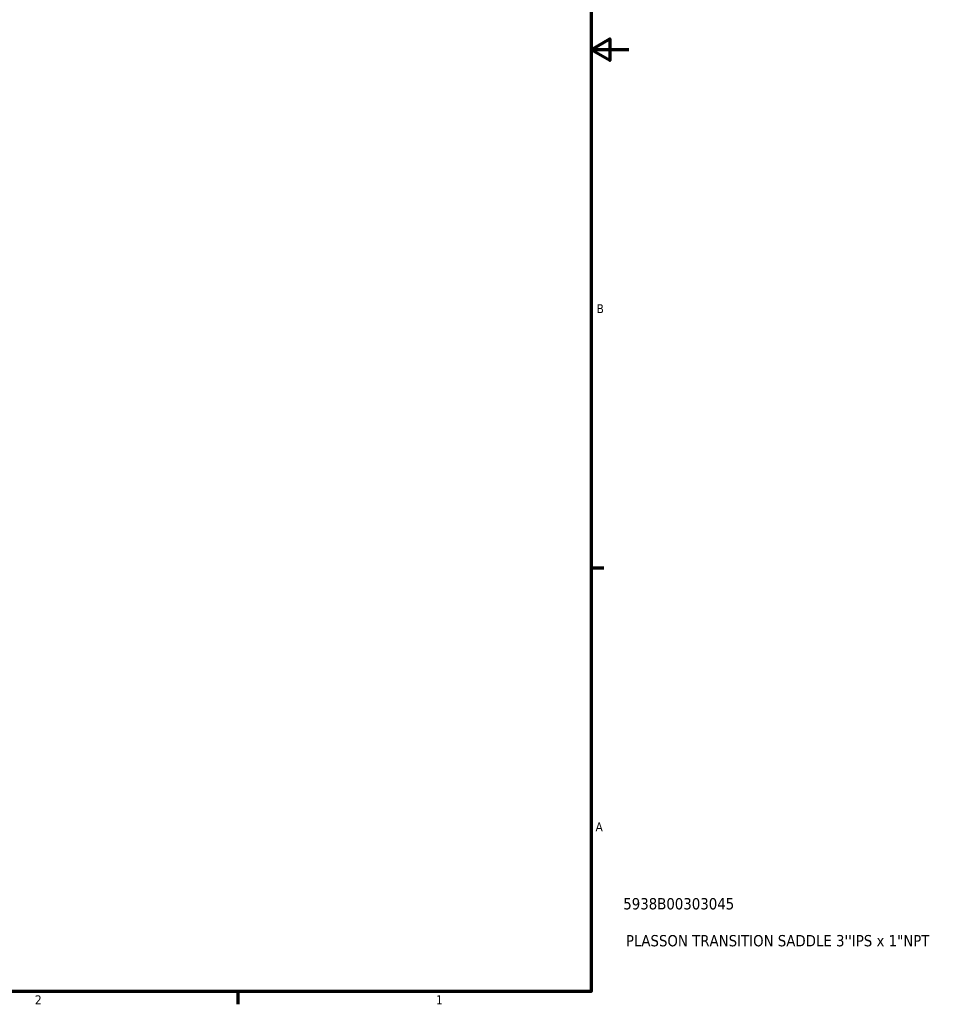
# Model space of a CAD drawing. Header units: inches. Extents: x -0.9 to 55.8, y -1.4 to 44.9.
# Tile 6 of 8: x 27.4 to 37.3, y 0.9 to 11.3. Entities that reach past the tile are written whole.
import ezdxf

# ---------------------------------------------------------------- set-up
doc = ezdxf.new("R2010")
doc.units = ezdxf.units.IN
doc.header["$MEASUREMENT"] = 0
doc.layers.add('Border (ANSI)', color=7, linetype='Continuous', lineweight=70)
doc.layers.add('Title (ANSI)', color=7, linetype='Continuous', lineweight=50)
doc.styles.add('Note Text (ANSI)', font='tahoma.ttf')
doc.styles.add('Text Style29', font='tahoma.ttf')

# ---------------------------------------------------------------- blocks, each defined once
blk = doc.blocks.new('Borders Default Border')
at = {"layer": 'Border (ANSI)'}
for p, q in [((33.5, 5.5), (33.634, 5.5)), ((29.75, 1), (29.75, 0.866))]:
    blk.add_line(p, q, dxfattribs=at)
at = {"layer": 'Border (ANSI)', "flags": 128}
for points in [[(0.5, 1), (0.5, 21), (33.5, 21), (33.5, 1), (0.5, 1)], [(33.9, 11), (33.5, 11), (33.7, 11.115), (33.7, 10.885), (33.5, 11)]]:
    blk.add_lwpolyline(points, dxfattribs=at)
at = {"layer": 'Border (ANSI)', "color": 5, "true_color": 0x0000ff, "char_height": 0.0945, "attachment_point": 7, "style": 'Note Text (ANSI)'}
for s, insert in [('B', (33.558, 8.203)), ('A', (33.547, 2.703)), ('2', (27.596, 0.866)), ('1', (31.854, 0.866))]:
    blk.add_mtext(s, dxfattribs=dict(at, insert=insert))
blk = doc.blocks.new('Title Blocks ANSI - Large')
at = {"layer": 'Title (ANSI)', "color": 5, "true_color": 0x0000ff, "style": 'Text Style29'}
for tag, p in [('PART_NUMBER_001', (0.341, 0.873)), ('DESCRIPTION_001', (0.369, 0.481))]:
    blk.add_attdef(tag, p, '', height=0.12, dxfattribs=at)

msp = doc.modelspace()

# ---------------------------------------------------------------- block references
msp.add_blockref('Borders Default Border', (0, 0))
msp.add_blockref('Title Blocks ANSI - Large', (33.5, 1)).add_auto_attribs({'PART_NUMBER_001': '5938B00303045', 'DESCRIPTION_001': 'PLASSON TRANSITION SADDLE 3\'\'IPS x 1"NPT'})

doc.saveas('drawing.dxf')
